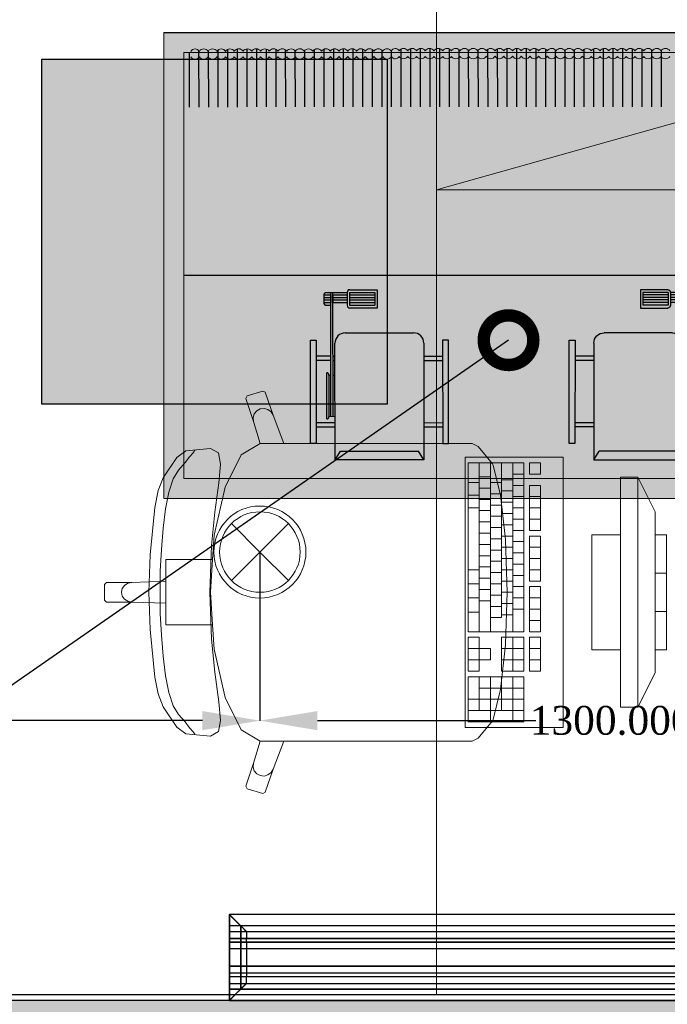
# Model space of a CAD drawing. Header units: millimetres. Extents: x 0 to 88385, y 0 to 41127.
# Tile 220 of 244: x 83308 to 84434, y 29696 to 31408. Entities that reach past the tile are written whole.
import ezdxf
from ezdxf import colors
from ezdxf.entities.mleader import LeaderData, LeaderLine
from ezdxf.math import Vec2, Vec3

# ---------------------------------------------------------------- set-up
doc = ezdxf.new("R2010")
doc.units = ezdxf.units.MM
doc.header["$MEASUREMENT"] = 0
for name, color, linetype in [('- განათება', 7, 'Continuous'), ('- მექანიკური ნაწილი', 7, 'Continuous'), ('Edges', 7, 'Continuous'), ('New_Structural - Bearing', 7, 'Continuous')]:
    doc.layers.add(name, color=color, linetype=linetype)
for name, color, linetype, lineweight in [('heating-cooling1', 7, 'Continuous', 0), ('HVAC Room Number', 7, 'Continuous', 0), ('New_Interior - Furniture _Pen_No__1', 7, 'Continuous', 13)]:
    doc.layers.add(name, color=color, linetype=linetype, lineweight=lineweight)
for name, color, linetype, lineweight, true_color in [('New_Interior - Lamp_Pen_No__77', 7, 'Continuous', 20, 0xffeb28), ('New_Structural - Bearing_Pen_No__5', 7, 'Continuous', 25, 0x40a5ff), ('New_Structural - Bearing_Pen_No__57', 7, 'Continuous', 25, 0xdcd214)]:
    doc.layers.add(name, color=color, linetype=linetype, lineweight=lineweight, true_color=true_color)
doc.styles.add('CT', font='ARIALN.TTF', dxfattribs={"height": 200})
doc.styles.get("Standard").update_dxf_attribs({"font": 'sylfaen.ttf'})
doc.dimstyles.get("Standard").update_dxf_attribs({"dimtxt": 0.18, "dimasz": 0.18, "dimexe": 0.18, "dimexo": 0.0625, "dimgap": 0.09, "dimtad": 0, "dimtih": 1, "dimtoh": 1, "dimdec": 4, "dimzin": 0, "dimdsep": 46, "dimtxsty": 'Standard', "dimcen": 0.09, "dimadec": 0, "dimazin": 0, "dimtfac": 1, "dimtdec": 4, "dimtofl": 0, "dimtmove": 0, "dimatfit": 3, "dimfxl": 1, "dimtolj": 1, "dimtzin": 0, "dimarcsym": 0})

# ---------------------------------------------------------------- blocks, each defined once
blk = doc.blocks.new('Wall_75', base_point=(-2414.8, 29612.2))
at = {"layer": 'New_Structural - Bearing_Pen_No__57', "linetype": 'Continuous', "lineweight": 25, "true_color": 0xdcd214}
blk.add_hatch(color=52, dxfattribs=at).paths.add_polyline_path([(-2314.8, 29622.2), (2694.3, 29622.2), (2694.3, 29702.2), (-2314.8, 29702.2)])
at = {"layer": 'New_Structural - Bearing_Pen_No__5', "color": 161, "linetype": 'Continuous', "lineweight": 25, "true_color": 0x40a5ff}
blk.add_line((2694.3, 29702.2), (-2314.8, 29702.2), dxfattribs=at)
at = {"layer": 'New_Structural - Bearing_Pen_No__5', "color": 161, "linetype": 'Continuous', "lineweight": 25, "true_color": 0x40a5ff, "flags": 128}
blk.add_lwpolyline([(2694.3, 29712.2), (-2314.8, 29712.2)], dxfattribs=at)
blk = doc.blocks.new('Wardrobe 01_2')
at = {"layer": 'New_Interior - Furniture _Pen_No__1', "color": 7, "linetype": 'Continuous', "lineweight": 13}
blk.add_line((0, 0), (1600, 450), dxfattribs=at)
at = {"layer": 'New_Interior - Furniture _Pen_No__1', "color": 7, "linetype": 'Continuous', "lineweight": 13, "flags": 128}
blk.add_lwpolyline([(0, 0), (1600, 0), (1600, 450), (0, 450)], close=True, dxfattribs=at)
blk = doc.blocks.new('Office Workstation Solo 27_4')
at = {"layer": 'New_Interior - Furniture _Pen_No__1', "color": 7, "linetype": 'Continuous', "lineweight": 13}
for p, q in [((-600, -400), (-800, -400)), ((-800, -400), (-800, -420)), ((-733.3, -420), (-733.3, -400)), ((-666.7, -420), (-666.7, -400)), ((-600, -420), (-600, -400)), ((-900, -450), (-840, -420)), ((-840, -420), (-560, -420)), ((-800, -420), (-600, -420)), ((-500, -450), (-560, -420)), ((-500, -450), (-900, -450)), ((-900, -450), (-900, -480)), ((-500, -480), (-500, -450)), ((-900, -480), (-500, -480)), ((-600, -480), (-800, -480)), ((-800, -480), (-800, -530)), ((-600, -530), (-600, -480)), ((-800, -530), (-600, -530)), ((-905.6, -619.1), (-925.2, -619.1)), ((-925.2, -619.1), (-925.2, -638.5)), ((-905.6, -638.5), (-905.6, -619.1)), ((-807.7, -619.1), (-886, -619.1)), ((-886, -619.1), (-886, -638.5)), ((-866.5, -638.5), (-866.5, -619.1)), ((-846.9, -638.5), (-846.9, -619.1)), ((-827.3, -638.5), (-827.3, -619.1)), ((-807.7, -638.5), (-807.7, -619.1)), ((-719.6, -619.1), (-797.9, -619.1)), ((-797.9, -619.1), (-797.9, -638.5)), ((-778.3, -638.5), (-778.3, -619.1)), ((-758.8, -638.5), (-758.8, -619.1)), ((-739.2, -638.5), (-739.2, -619.1)), ((-719.6, -638.5), (-719.6, -619.1)), ((-631.5, -619.1), (-709.8, -619.1)), ((-709.8, -619.1), (-709.8, -638.5)), ((-690.2, -638.5), (-690.2, -619.1)), ((-670.6, -638.5), (-670.6, -619.1)), ((-651, -638.5), (-651, -619.1)), ((-631.5, -638.5), (-631.5, -619.1)), ((-562.9, -619.1), (-621.7, -619.1)), ((-621.7, -619.1), (-621.7, -638.5)), ((-602.1, -638.5), (-602.1, -619.1)), ((-582.5, -638.5), (-582.5, -619.1)), ((-562.9, -638.5), (-562.9, -619.1)), ((-925.2, -638.5), (-905.6, -638.5)), ((-631.5, -648.2), (-925.2, -648.2)), ((-925.2, -648.2), (-925.2, -745.2)), ((-905.6, -667.6), (-905.6, -648.2)), ((-886, -638.5), (-807.7, -638.5)), ((-886, -667.6), (-886, -648.2)), ((-866.5, -667.6), (-866.5, -648.2)), ((-846.9, -667.6), (-846.9, -648.2)), ((-827.3, -667.6), (-827.3, -648.2)), ((-807.7, -667.6), (-807.7, -648.2)), ((-797.9, -638.5), (-719.6, -638.5)), ((-788.1, -667.6), (-788.1, -648.2)), ((-768.5, -667.6), (-768.5, -648.2)), ((-749, -667.6), (-749, -648.2)), ((-729.4, -667.6), (-729.4, -648.2)), ((-709.8, -638.5), (-631.5, -638.5)), ((-709.8, -667.6), (-709.8, -648.2)), ((-690.2, -667.6), (-690.2, -648.2)), ((-670.6, -667.6), (-670.6, -648.2)), ((-631.5, -745.2), (-631.5, -648.2)), ((-621.7, -638.5), (-562.9, -638.5)), ((-562.9, -648.2), (-621.7, -648.2)), ((-621.7, -648.2), (-621.7, -687)), ((-602.1, -687), (-602.1, -648.2)), ((-582.5, -687), (-582.5, -648.2)), ((-562.9, -687), (-562.9, -648.2)), ((-474.8, -648.2), (-553.1, -648.2)), ((-553.1, -648.2), (-553.1, -745.2)), ((-533.5, -725.8), (-533.5, -648.2)), ((-514, -745.2), (-514, -648.2)), ((-494.4, -745.2), (-494.4, -648.2)), ((-474.8, -745.2), (-474.8, -648.2)), ((-925.2, -667.6), (-631.5, -667.6)), ((-895.8, -687), (-895.8, -667.6)), ((-876.3, -687), (-876.3, -667.6)), ((-856.7, -687), (-856.7, -667.6)), ((-837.1, -687), (-837.1, -667.6)), ((-817.5, -687), (-817.5, -667.6)), ((-797.9, -687), (-797.9, -667.6)), ((-778.3, -687), (-778.3, -667.6)), ((-758.8, -687), (-758.8, -667.6)), ((-739.2, -687), (-739.2, -667.6)), ((-719.6, -687), (-719.6, -667.6)), ((-700, -687), (-700, -667.6)), ((-680.4, -687), (-680.4, -667.6)), ((-660.8, -687), (-660.8, -667.6)), ((-621.7, -667.6), (-562.9, -667.6)), ((-553.1, -667.6), (-474.8, -667.6)), ((-791.6, -680.4), (-869.2, -688.9)), ((-790.4, -680.3), (-791.6, -680.4)), ((-700, -677.3), (-790.4, -680.3)), ((-700, -677.3), (-609.6, -680.3)), ((-609.6, -680.3), (-608.4, -680.4)), ((-608.4, -680.4), (-530.8, -688.9)), ((-925.2, -687), (-655.9, -687)), ((-921.1, -701.6), (-923.5, -702.6)), ((-869.2, -688.9), (-921.1, -701.6)), ((-890.9, -706.4), (-890.9, -687)), ((-871.4, -706.4), (-871.4, -687)), ((-851.8, -706.4), (-851.8, -687)), ((-832.2, -706.4), (-832.2, -687)), ((-812.6, -706.4), (-812.6, -687)), ((-793, -706.4), (-793, -687)), ((-773.4, -706.4), (-773.4, -687)), ((-753.9, -706.4), (-753.9, -687)), ((-734.3, -706.4), (-734.3, -687)), ((-714.7, -706.4), (-714.7, -687)), ((-695.1, -706.4), (-695.1, -687)), ((-675.5, -706.4), (-675.5, -687)), ((-655.9, -706.4), (-655.9, -687)), ((-621.7, -687), (-562.9, -687)), ((-553.1, -687), (-494.4, -687)), ((-530.8, -688.9), (-478.9, -701.6)), ((-478.9, -701.6), (-476.5, -702.6)), ((-923.5, -702.6), (-953.7, -727.7)), ((-925.2, -706.4), (-631.5, -706.4)), ((-900.7, -725.8), (-900.7, -706.4)), ((-881.1, -725.8), (-881.1, -706.4)), ((-861.6, -725.8), (-861.6, -706.4)), ((-842, -725.8), (-842, -706.4)), ((-822.4, -725.8), (-822.4, -706.4)), ((-802.8, -725.8), (-802.8, -706.4)), ((-783.2, -725.8), (-783.2, -706.4)), ((-763.6, -725.8), (-763.6, -706.4)), ((-744.1, -725.8), (-744.1, -706.4)), ((-724.5, -725.8), (-724.5, -706.4)), ((-704.9, -725.8), (-704.9, -706.4)), ((-685.3, -725.8), (-685.3, -706.4)), ((-582.5, -706.4), (-602.1, -706.4)), ((-602.1, -706.4), (-602.1, -725.8)), ((-582.5, -725.8), (-582.5, -706.4)), ((-553.1, -706.4), (-474.8, -706.4)), ((-476.5, -702.6), (-446.3, -727.7)), ((-953.7, -727.7), (-958.9, -737.9)), ((-925.2, -725.8), (-631.5, -725.8)), ((-890.9, -745.2), (-890.9, -725.8)), ((-868.9, -745.2), (-868.9, -725.8)), ((-846.9, -745.2), (-846.9, -725.8)), ((-739.2, -745.2), (-739.2, -725.8)), ((-714.7, -745.2), (-714.7, -725.8)), ((-690.2, -745.2), (-690.2, -725.8)), ((-665.7, -745.2), (-665.7, -725.8)), ((-602.1, -725.8), (-621.7, -725.8)), ((-621.7, -725.8), (-621.7, -745.2)), ((-602.1, -745.2), (-602.1, -725.8)), ((-602.1, -725.8), (-582.5, -725.8)), ((-562.9, -725.8), (-582.5, -725.8)), ((-582.5, -745.2), (-582.5, -725.8)), ((-562.9, -745.2), (-562.9, -725.8)), ((-553.1, -725.8), (-494.4, -725.8)), ((-446.3, -727.7), (-441.1, -737.9)), ((-958.9, -737.9), (-958.9, -774.7)), ((-925.2, -745.2), (-631.5, -745.2)), ((-621.7, -745.2), (-562.9, -745.2)), ((-553.1, -745.2), (-474.8, -745.2)), ((-441.1, -737.9), (-441.1, -774.7)), ((-958.9, -774.7), (-958.9, -817.5)), ((-441.1, -774.7), (-441.1, -817.5)), ((-958.9, -817.5), (-958.9, -1065.6)), ((-441.1, -817.5), (-441.1, -1065.6)), ((-958.9, -1065.6), (-1007.8, -1084.2)), ((-958.9, -1106.3), (-958.9, -1065.6)), ((-441.1, -1106.3), (-441.1, -1065.6)), ((-441.1, -1065.6), (-392.2, -1084.2)), ((-1007.8, -1084.2), (-1047.8, -1097.8)), ((-1017.7, -1093.1), (-1019.6, -1099.7)), ((-1013.6, -1087.6), (-1017.7, -1093.1)), ((-1007.8, -1084.2), (-1013.6, -1087.6)), ((-392.2, -1084.2), (-386.4, -1087.6)), ((-392.2, -1084.2), (-352.2, -1097.8)), ((-386.4, -1087.6), (-382.3, -1093.1)), ((-382.3, -1093.1), (-380.4, -1099.7)), ((-1047.8, -1097.8), (-1050, -1102.2)), ((-1050, -1102.2), (-1041.6, -1129.2)), ((-1019.6, -1099.7), (-1018.8, -1106.6)), ((-1018.8, -1106.6), (-1015.5, -1112.6)), ((-1015.5, -1112.6), (-1010.3, -1116.9)), ((-997.3, -1118), (-958.7, -1106.5)), ((-958.9, -1106.3), (-958.7, -1106.5)), ((-958.7, -1106.5), (-939.2, -1139.6)), ((-441.3, -1106.5), (-460.8, -1139.6)), ((-441.1, -1106.3), (-441.3, -1106.5)), ((-402.7, -1118), (-441.3, -1106.5)), ((-384.5, -1112.6), (-389.7, -1116.9)), ((-381.2, -1106.6), (-384.5, -1112.6)), ((-380.4, -1099.7), (-381.2, -1106.6)), ((-350, -1102.2), (-358.4, -1129.2)), ((-352.2, -1097.8), (-350, -1102.2)), ((-1041.6, -1129.2), (-1037.3, -1131.5)), ((-1037.3, -1131.5), (-997.3, -1118)), ((-1010.3, -1116.9), (-1003.9, -1118.8)), ((-1003.9, -1118.8), (-997.3, -1118)), ((-396.1, -1118.8), (-402.7, -1118)), ((-362.7, -1131.5), (-402.7, -1118)), ((-389.7, -1116.9), (-396.1, -1118.8)), ((-358.4, -1129.2), (-362.7, -1131.5)), ((-939.2, -1139.6), (-883, -1167.8)), ((-460.8, -1139.6), (-517, -1167.8)), ((-942.4, -1179.4), (-950, -1193.1)), ((-922.9, -1175.7), (-942.4, -1179.4)), ((-890.3, -1178.8), (-922.9, -1175.7)), ((-839.1, -1185.7), (-890.3, -1178.8)), ((-883, -1167.8), (-799.1, -1186.6)), ((-517, -1167.8), (-600.9, -1186.6)), ((-560.9, -1185.7), (-509.7, -1178.8)), ((-509.7, -1178.8), (-477.1, -1175.7)), ((-477.1, -1175.7), (-457.6, -1179.4)), ((-457.6, -1179.4), (-450, -1193.1)), ((-950, -1193.1), (-946.2, -1235.9)), ((-781.6, -1191.3), (-839.1, -1185.7)), ((-799.1, -1186.6), (-756.8, -1189.4)), ((-700, -1194), (-781.6, -1191.3)), ((-756.8, -1189.4), (-700, -1193.2)), ((-756.8, -1189.4), (-756.8, -1235.4)), ((-643.2, -1189.4), (-700, -1193.2)), ((-700, -1194), (-618.4, -1191.3)), ((-600.9, -1186.6), (-643.2, -1189.4)), ((-643.2, -1189.4), (-643.2, -1235.4)), ((-618.4, -1191.3), (-560.9, -1185.7)), ((-450, -1193.1), (-453.8, -1235.9)), ((-942.8, -1223.4), (-947, -1220.2)), ((-935.7, -1229.5), (-942.8, -1223.4)), ((-925.5, -1236.8), (-935.7, -1229.5)), ((-474.5, -1236.8), (-464.3, -1229.5)), ((-464.3, -1229.5), (-457.2, -1223.4)), ((-457.2, -1223.4), (-453, -1220.2)), ((-946.2, -1235.9), (-934.3, -1251.5)), ((-912.3, -1248.7), (-925.5, -1236.8)), ((-897.4, -1257.8), (-912.3, -1248.7)), ((-756.8, -1235.4), (-756.8, -1270.9)), ((-643.2, -1235.4), (-643.2, -1270.9)), ((-502.6, -1257.8), (-487.7, -1248.7)), ((-487.7, -1248.7), (-474.5, -1236.8)), ((-453.8, -1235.9), (-465.7, -1251.5)), ((-934.3, -1251.5), (-899.3, -1275.3)), ((-874.4, -1265.3), (-897.4, -1257.8)), ((-845.1, -1271.1), (-874.4, -1265.3)), ((-554.9, -1271.1), (-525.6, -1265.3)), ((-525.6, -1265.3), (-502.6, -1257.8)), ((-465.7, -1251.5), (-500.7, -1275.3)), ((-899.3, -1275.3), (-876.8, -1283.9)), ((-876.8, -1283.9), (-847.6, -1289.6)), ((-811.3, -1275.5), (-845.1, -1271.1)), ((-774.6, -1278.5), (-811.3, -1275.5)), ((-736.9, -1280.3), (-774.6, -1278.5)), ((-756.8, -1270.9), (-719.1, -1270.9)), ((-700, -1280.8), (-736.9, -1280.3)), ((-719.1, -1270.9), (-700, -1270.9)), ((-719.1, -1270.9), (-717, -1330)), ((-680.9, -1270.9), (-700, -1270.9)), ((-700, -1280.8), (-663.1, -1280.3)), ((-680.9, -1270.9), (-683, -1330)), ((-643.2, -1270.9), (-680.9, -1270.9)), ((-663.1, -1280.3), (-625.4, -1278.5)), ((-625.4, -1278.5), (-588.7, -1275.5)), ((-588.7, -1275.5), (-554.9, -1271.1)), ((-523.2, -1283.9), (-552.4, -1289.6)), ((-500.7, -1275.3), (-523.2, -1283.9)), ((-847.6, -1289.6), (-764.9, -1297.9)), ((-764.9, -1297.9), (-700, -1300.5)), ((-635.1, -1297.9), (-700, -1300.5)), ((-552.4, -1289.6), (-635.1, -1297.9)), ((-717, -1330), (-715.7, -1336.8)), ((-717, -1330), (-717, -1373.8)), ((-683, -1330), (-684.3, -1336.8)), ((-683, -1330), (-683, -1373.8)), ((-715.7, -1336.8), (-712.1, -1342.6)), ((-712.1, -1342.6), (-706.5, -1346.4)), ((-706.5, -1346.4), (-700, -1347.8)), ((-693.5, -1346.4), (-700, -1347.8)), ((-687.9, -1342.6), (-693.5, -1346.4)), ((-684.3, -1336.8), (-687.9, -1342.6)), ((-717, -1373.8), (-713.6, -1377.3)), ((-713.6, -1377.3), (-700, -1377.3)), ((-686.4, -1377.3), (-700, -1377.3)), ((-683, -1373.8), (-686.4, -1377.3))]:
    blk.add_line(p, q, dxfattribs=at)
at = {"layer": 'New_Interior - Furniture _Pen_No__1', "color": 7, "linetype": 'Continuous', "lineweight": 13, "flags": 128}
for points in [[(0, 0), (-1400, 0), (-1400, -800), (0, -800)], [(-935, -580), (-935, -750), (-465, -750), (-465, -580)]]:
    blk.add_lwpolyline(points, close=True, dxfattribs=at)
blk = doc.blocks.new('lineardiffplan')
at = {"layer": 'Edges'}
for p, q in [((392.8, 274.9), (392.8, 274.6)), ((393.1, 274.9), (392.8, 274.9)), ((422.8, 244.9), (392.8, 274.9)), ((392.8, 274.6), (392.9, 274.5)), ((392.9, 125.2), (392.9, 274.5)), ((412.4, 255), (392.9, 274.5)), ((393.1, 274.9), (393.2, 274.8)), ((393.2, 274.8), (412.7, 255.3)), ((1462.8, 244.9), (1492.8, 274.9)), ((1472.9, 255.3), (1492.4, 274.8)), ((1473.2, 254.9), (1492.8, 274.5)), ((1492.4, 274.8), (1492.5, 274.9)), ((1492.8, 274.9), (1492.5, 274.9)), ((1492.8, 274.5), (1492.8, 274.9)), ((1492.8, 274.5), (1492.8, 274.5)), ((1492.8, 125.4), (1492.8, 274.5)), ((1492.8, 255.3), (392.9, 255.3)), ((392.9, 254.9), (1492.8, 254.9)), ((392.9, 244.9), (1492.8, 244.9)), ((412.4, 144.7), (412.4, 255)), ((412.8, 254.6), (412.4, 255)), ((412.7, 255.3), (413.1, 254.9)), ((412.8, 145.1), (412.8, 254.6)), ((412.8, 254.6), (422.8, 244.6)), ((413.1, 254.9), (423.1, 244.9)), ((422.8, 244.6), (422.8, 244.9)), ((422.8, 244.9), (423.1, 244.9)), ((422.8, 244.6), (422.8, 244.6)), ((422.8, 244.6), (422.8, 233.2)), ((423.1, 244.9), (423.1, 244.9)), ((1472.5, 254.9), (1462.5, 244.9)), ((1462.5, 244.9), (1462.5, 244.9)), ((1462.5, 244.9), (1462.8, 244.9)), ((1462.8, 244.9), (1462.9, 244.6)), ((1462.8, 244.5), (1462.9, 244.6)), ((1462.8, 233.2), (1462.8, 244.5)), ((1462.9, 244.6), (1472.8, 254.5)), ((1472.9, 255.3), (1472.5, 254.9)), ((1472.8, 254.5), (1473.2, 254.9)), ((1472.8, 254.5), (1472.8, 145.3)), ((1473.2, 144.9), (1473.2, 254.9)), ((392.9, 233.2), (1492.8, 233.2)), ((392.9, 233), (1492.8, 233)), ((392.9, 226.8), (1492.8, 226.8)), ((392.9, 226.5), (1492.8, 226.5)), ((422.8, 233), (422.8, 233.2)), ((422.8, 226.8), (422.8, 233)), ((422.8, 226.5), (422.8, 226.8)), ((422.8, 214.9), (422.8, 226.5)), ((1462.8, 233), (1462.8, 233.2)), ((1462.8, 226.8), (1462.8, 233)), ((1462.8, 226.5), (1462.8, 226.8)), ((1462.8, 214.9), (1462.8, 226.5)), ((392.9, 214.9), (1492.8, 214.9)), ((1492.8, 214.8), (392.9, 214.8)), ((422.4, 214.9), (422.3, 214.9)), ((422.8, 214.9), (422.4, 214.9)), ((422.8, 184.9), (422.8, 214.9)), ((423.2, 214.9), (422.8, 214.9)), ((423.2, 214.8), (422.8, 214.9)), ((423.2, 214.8), (423.2, 214.9)), ((423.2, 214.8), (423.2, 184.9)), ((1462.8, 214.9), (1462.4, 214.9)), ((1462.4, 214.9), (1462.4, 214.8)), ((1462.8, 214.9), (1462.4, 214.8)), ((1462.4, 184.9), (1462.4, 214.8)), ((1462.8, 214.9), (1462.8, 184.9)), ((1462.8, 214.9), (1463.2, 214.9)), ((1463.2, 214.9), (1463.3, 214.9)), ((1492.8, 184.9), (392.9, 184.9)), ((392.9, 173.2), (1492.8, 173.2)), ((392.9, 173), (1492.8, 173)), ((422.4, 184.9), (422.3, 184.9)), ((422.8, 184.9), (422.4, 184.9)), ((422.8, 184.9), (423.2, 184.9)), ((422.8, 173.2), (422.8, 184.9)), ((422.8, 173), (422.8, 173.2)), ((422.8, 173), (422.8, 166.8)), ((1462.4, 184.9), (1462.8, 184.9)), ((1462.8, 173.2), (1462.8, 184.9)), ((1463.2, 184.9), (1462.8, 184.9)), ((1462.8, 173), (1462.8, 173.2)), ((1462.8, 166.8), (1462.8, 173)), ((1463.2, 184.9), (1463.3, 184.9)), ((392.8, 124.9), (422.8, 154.9)), ((392.9, 166.8), (1492.8, 166.8)), ((392.9, 166.5), (1492.8, 166.5)), ((392.9, 154.9), (1492.8, 154.9)), ((412.8, 145.1), (422.8, 155.1)), ((423.1, 154.8), (413.1, 144.9)), ((422.8, 166.5), (422.8, 166.8)), ((422.8, 155.1), (422.8, 166.5)), ((422.8, 154.9), (422.8, 155.1)), ((422.8, 155.1), (422.8, 155.1)), ((423.1, 154.8), (422.8, 154.9)), ((423.1, 154.8), (423.1, 154.9)), ((1462.5, 154.8), (1462.4, 154.9)), ((1462.8, 154.9), (1462.5, 154.8)), ((1462.5, 154.8), (1472.4, 144.9)), ((1462.8, 166.5), (1462.8, 166.8)), ((1462.8, 155.3), (1462.8, 166.5)), ((1462.9, 155.2), (1462.8, 155.3)), ((1462.9, 155.2), (1462.8, 154.9)), ((1462.8, 154.9), (1492.8, 124.9)), ((1472.8, 145.3), (1462.9, 155.2)), ((1492.8, 144.9), (392.9, 144.9)), ((392.9, 125.2), (412.4, 144.7)), ((392.9, 144.5), (1492.8, 144.5)), ((412.7, 144.5), (393.2, 124.9)), ((412.8, 145.1), (412.4, 144.7)), ((412.7, 144.5), (413.1, 144.9)), ((1472.4, 144.9), (1472.8, 144.5)), ((1473.2, 144.9), (1472.8, 145.3)), ((1472.8, 144.5), (1492.4, 124.9)), ((1473.2, 144.9), (1492.8, 125.4)), ((392.9, 125.2), (392.8, 125.1)), ((392.8, 125.1), (392.8, 124.9)), ((392.8, 124.9), (393.1, 124.9)), ((393.2, 124.9), (393.1, 124.9)), ((1492.4, 124.9), (1492.8, 124.9)), ((1492.4, 124.9), (1492.4, 124.9)), ((1492.8, 125.3), (1492.8, 125.4)), ((1492.8, 124.9), (1492.8, 125.3))]:
    blk.add_line(p, q, dxfattribs=at)
blk.add_lwpolyline([(393.2, 274.8), (1492.8, 274.8), (1492.8, 124.9), (393.2, 124.9)], close=True, dxfattribs=at)
blk = doc.blocks.new('asd1q3wdscqewdscx')
h = blk.add_hatch(color=8)
h.dxf.hatch_style = 1
h.paths.add_polyline_path([(45549, 30865), (45532, 30865), (45532, 30791), (45549, 30791)])
h.paths.add_polyline_path([(45549, 31289), (45532, 31289), (45532, 31215), (45549, 31215)])
h.paths.add_polyline_path([(45874, 31312), (45467, 31312), (45467, 31289), (45874, 31289)])
h.paths.add_polyline_path([(45811, 31289), (45794, 31289), (45794, 31231), (45811, 31231)])
h.paths.add_polyline_path([(45811, 31223), (45794, 31223), (45794, 31215), (45811, 31215)])
h = blk.add_hatch(color=7)
h.dxf.hatch_style = 1
h.paths.add_polyline_path([(45746.1, 31247), (45563.9, 31247, 0.376607), (45573, 31239), (45737, 31239, 0.376607)])
h = blk.add_hatch(color=7)
h.dxf.hatch_style = 1
h.paths.add_polyline_path([(45737, 31239), (45573, 31239), (45573, 31231), (45737, 31231)])
h = blk.add_hatch(color=256)
h.dxf.hatch_style = 1
h.paths.add_polyline_path([(46062, 31223), (46053, 31223), (46053, 31167), (46062, 31167)])
h.paths.add_polyline_path([(46053, 31258.8), (46053, 31231), (46062, 31231), (46062, 31248, 0.361621)])
h.paths.add_polyline_path([(46043, 31259), (46033, 31259), (46033, 31231), (46043, 31231)])
h.paths.add_polyline_path([(46023, 31259, 0.414214), (46012, 31248), (46012, 31231), (46023, 31231)])
h.paths.add_polyline_path([(46023, 31223), (46012, 31223), (46012, 31167), (46023, 31167)])
h.paths.add_polyline_path([(46043, 31223), (46033, 31223), (46033, 31167), (46043, 31167)])
h.paths.add_polyline_path([(46073, 31156, 0.414214), (46062, 31167), (46012, 31167, 0.414214), (46001, 31156), (46001, 31058), (46001, 31049), (46073, 31049), (46073, 31058)])
h.paths.add_polyline_path([(46062, 31058), (46012, 31058), (46012, 31158), (46062, 31158)], flags=16)
at = {"true_color": 0x8fa35c}
h = blk.add_hatch(color=55, dxfattribs=at)
h.dxf.hatch_style = 1
h.paths.add_polyline_path([(46053, 31223), (46043, 31223), (46043, 31167), (46053, 31167)])
h.paths.add_polyline_path([(46053, 31258.8, 0.045741), (46051, 31259), (46043, 31259), (46043, 31231), (46053, 31231)])
h.paths.add_polyline_path([(46033, 31259), (46023, 31259), (46023, 31231), (46033, 31231)])
h.paths.add_polyline_path([(46023, 31158), (46012, 31158), (46012, 31058), (46023, 31058)])
h.paths.add_polyline_path([(46033, 31158), (46023, 31158), (46023, 31058), (46033, 31058)])
h.paths.add_polyline_path([(46043, 31158), (46033, 31158), (46033, 31058), (46043, 31058)])
h.paths.add_polyline_path([(46053, 31158), (46043, 31158), (46043, 31058), (46053, 31058)])
h.paths.add_polyline_path([(46062, 31158), (46053, 31158), (46053, 31058), (46062, 31058)])
at = {"true_color": 0xb4794b}
h = blk.add_hatch(color=35, dxfattribs=at)
h.dxf.hatch_style = 1
h.paths.add_polyline_path([(45903, 31174.6, 0.414214), (45862.6, 31215), (45403, 31215), (45437, 31193.9), (45437, 30886.1), (45403, 30865), (45862.6, 30865, 0.414214), (45903, 30905.4)])
at = {"true_color": 0x40b2bf}
h = blk.add_hatch(color=143, dxfattribs=at)
h.dxf.hatch_style = 1
h.paths.add_polyline_path([(45737, 31231), (45573, 31231), (45573, 31223), (45737, 31223)])
h = blk.add_hatch(color=7)
h.dxf.hatch_style = 1
h.paths.add_polyline_path([(45737, 31223), (45573, 31223), (45573, 31215), (45737, 31215)])
h = blk.add_hatch(color=143, dxfattribs=at)
h.dxf.hatch_style = 1
h.paths.add_polyline_path([(46062, 31231), (46053, 31231), (46023, 31231), (45737, 31231), (45737, 31223), (46062, 31223)])
at = {"true_color": 0x8fa35c}
h = blk.add_hatch(color=55, dxfattribs=at)
h.dxf.hatch_style = 1
h.paths.add_polyline_path([(46033, 31223), (46023, 31223), (46023, 31167), (46033, 31167)])
h = blk.add_hatch(color=8)
h.dxf.hatch_style = 1
h.paths.add_polyline_path([(45811, 30865), (45794, 30865), (45794, 30791), (45811, 30791)])
h = blk.add_hatch(color=8)
h.dxf.hatch_style = 1
h.paths.add_polyline_path([(45874, 30791), (45467, 30791), (45467, 30768), (45874, 30768)])
for p, q in [((45467, 31289), (45467, 31312)), ((45467, 31312), (45874, 31312)), ((45874, 31312), (45874, 31289)), ((45874, 31289), (45467, 31289)), ((45532, 31215), (45532, 31289)), ((45549, 31215), (45549, 31289)), ((45794, 31231), (45794, 31289)), ((45811, 31231), (45811, 31289)), ((45563.9, 31247), (45746.1, 31247)), ((45573, 31215), (45573, 31239)), ((45737, 31239), (45573, 31239)), ((45737, 31239), (45737, 31231)), ((46012, 31248), (46012, 31231)), ((46051, 31259), (46023, 31259)), ((46023, 31259), (46023, 31231)), ((46033, 31259), (46033, 31231)), ((46043, 31259), (46043, 31231)), ((46053, 31259), (46053, 31231)), ((46062, 31248), (46062, 31167)), ((45403, 31215), (45862.6, 31215)), ((45403, 31215), (45437, 31193.9)), ((45403, 30865), (45403, 31215)), ((45573, 31231), (46062, 31231)), ((45573, 31223), (46062, 31223)), ((45737, 31223), (45737, 31215)), ((45794, 31223), (45794, 31215)), ((45811, 31223), (45811, 31215)), ((46053, 31231), (46023, 31231)), ((46053, 31223), (46023, 31223)), ((46023, 31223), (46023, 31167)), ((46033, 31223), (46033, 31167)), ((46043, 31223), (46043, 31167)), ((46053, 31231), (46062, 31231)), ((46053, 31223), (46062, 31223)), ((46053, 31223), (46053, 31167)), ((45437, 31193.9), (45437, 30886.1)), ((45903, 31174.6), (45903, 30905.4)), ((46062, 31167), (46012, 31167)), ((46062, 31158), (46012, 31158)), ((46012, 31158), (46012, 31058)), ((46023, 31158), (46023, 31058)), ((46033, 31158), (46033, 31058)), ((46043, 31158), (46043, 31058)), ((46053, 31158), (46053, 31058)), ((46062, 31158), (46062, 31058)), ((46001, 31058), (46001, 31156)), ((46073, 31156), (46073, 31058)), ((46001, 31049), (46001, 31058)), ((46073, 31049), (46001, 31049)), ((46062, 31058), (46012, 31058)), ((46073, 31058), (46073, 31049)), ((45403, 30865), (45437, 30886.1)), ((45862.6, 30865), (45403, 30865)), ((45532, 30865), (45532, 30791)), ((45549, 30865), (45549, 30791)), ((45794, 30865), (45794, 30791)), ((45811, 30865), (45811, 30791)), ((45874, 30791), (45467, 30791)), ((45467, 30791), (45467, 30768)), ((45874, 30768), (45874, 30791)), ((45467, 30768), (45874, 30768))]:
    blk.add_line(p, q)
for centre, radius, start, end in [((45573, 31248.2), 9.19, 187.4531, 270), ((45737, 31248.2), 9.19, 270, 352.5469), ((46023, 31248), 11, 90, 180), ((46051, 31248), 11, 0, 90), ((45862.6, 31174.6), 40.4, 0, 90), ((46012, 31156), 11, 90, 180), ((46062, 31156), 11, 0, 90), ((45862.6, 30905.4), 40.4, 270, 0)]:
    blk.add_arc(centre, radius, start, end)
blk = doc.blocks.new('asdasda')
at = {"lineweight": 0, "true_color": 0xffffff}
h = blk.add_hatch(color=7, dxfattribs=at)
h.dxf.hatch_style = 1
h.paths.add_polyline_path([(757.4, 504.2), (22.6, 504.2), (22.6, 22.6), (757.4, 22.6)], flags=0)
h.paths.add_polyline_path([(780, 526.8), (0, 526.8), (0, 0), (780, 0)])
h.paths.add_polyline_path([(22.6, 504.2), (757.4, 504.2), (757.4, 22.6), (22.6, 22.6)], flags=16)
h = blk.add_hatch(color=7, dxfattribs=at)
h.dxf.hatch_style = 1
h.paths.add_polyline_path([(757.4, 504.2), (22.6, 504.2), (22.6, 22.6), (757.4, 22.6)])
h = blk.add_hatch(color=7)
h.dxf.hatch_style = 1
h.paths.add_polyline_path([(22.8, 255.2), (22.8, 243.7), (757.4, 244.3), (757.4, 255.8)])
at = {"true_color": 0xfb1004}
h = blk.add_hatch(color=1, dxfattribs=at)
h.dxf.hatch_style = 1
h.set_gradient(color1=(255, 0, 0), color2=(0, 0, 255), tint=1)
h.paths.add_polyline_path([(740.4, 210.2), (740.4, 134.5, -1), (717.1, 134.4), (717, 209.8, 1), (673.8, 209.8), (673.9, 134.5, -1.005911), (650.8, 134.2), (650.7, 210, 1.002343), (607.7, 209.6), (607.8, 134.4, -1), (584.4, 134.3), (584.4, 210, 1.002343), (541.4, 209.6), (541.4, 134.3, -1), (518.1, 134.3), (518, 209.7, 1), (474.8, 209.6), (474.9, 134.2, -1), (451.8, 134), (451.7, 209.8, 1.00525), (408.7, 209.3), (408.8, 134.3, -1), (385.4, 134.3), (385.4, 209.7, 1), (342.1, 209.6), (342.2, 134.3, -1.005302), (319.1, 133.9), (319, 209.7, 1.00522), (276, 209.2), (276.1, 134.2, -1), (252.8, 134.2), (252.7, 209.8, 1.005275), (209.7, 209.3), (209.8, 134.3, -1), (186.4, 134.3), (186.4, 209.7, 1.005275), (143.4, 209.2), (143.4, 134.2, -1), (120.1, 134.2), (120, 209.8, 1.005275), (77, 209.3), (77.1, 134.3, -1), (53.8, 134.3), (53.7, 209.6, 0.415483), (31.5, 231.6), (22.6, 231.6), (22.6, 221.5), (32, 221.5, -0.414214), (43.6, 209.9), (43.7, 134.6, 0.999973), (86.9, 134.6), (86.9, 209.7, -1.008192), (110, 210.1), (110, 134.5, 1.011383), (153.3, 135.1), (153.2, 209.9, -0.994909), (176.3, 210.1), (176.4, 134.6, 1.011379), (219.6, 135.1), (219.5, 210, -0.994909), (242.6, 210.1), (242.7, 134.5, 1), (285.9, 134.5), (285.9, 209.9, -0.994909), (309, 210.1), (309, 134.4, 1), (352.3, 134.5), (352.2, 209.9), (352.2, 210, -1), (375.3, 210.2), (375.4, 134.6, 1), (418.6, 134.7), (418.5, 210, -0.994909), (441.6, 210.2), (441.7, 134.6, 1), (484.9, 134.6), (484.9, 210, -1), (508, 210.2), (508, 134.6, 1), (551.3, 134.6), (551.2, 210, -1), (574.3, 210.3), (574.4, 134.7, 1), (617.6, 134.7), (617.5, 210.1, -1), (640.6, 210.3), (640.7, 134.7, 1), (683.9, 134.8), (683.9, 210.1, -1), (707, 210.4), (707, 134.8, 1), (750.3, 134.8), (750.2, 210.2, -0.303251), (757.4, 221), (757.4, 231.4, 0.354482)])
h = blk.add_hatch(color=250)
h.dxf.hatch_style = 1
h.paths.add_polyline_path([(757.4, 97.8), (757.4, 109.3), (22.6, 108.7), (22.6, 97.2)])
h = blk.add_hatch(color=7)
h.dxf.hatch_style = 1
h.paths.add_polyline_path([(22.9, 102), (22.9, 90.5), (757.4, 91.1), (757.4, 102.6)])
blk.add_line((22.6, 275), (757.4, 275))
at = {"color": 250}
blk.add_line((780, 0), (0, 0), dxfattribs=at)
for points in [[(217.6, 84), (217.6, 20.5)], [(228.5, 84), (228.5, 19.9)], [(239.4, 84), (239.4, 19.1)], [(250.2, 84), (250.3, 18.6)], [(261.1, 84), (261.2, 18.3)], [(272, 84), (272.1, 18.2)], [(282.9, 84), (283, 18.3)], [(293.8, 84), (293.8, 18.6)], [(304.7, 84), (304.7, 19.1)], [(315.6, 84), (315.6, 19.4)], [(326.4, 84), (326.5, 20.5)], [(337.3, 84.1), (337.4, 19.7)], [(348.2, 84.1), (348.3, 19)], [(359.1, 84.1), (359.2, 18.5)], [(370, 84.1), (370, 18.2)], [(380.9, 84.1), (380.9, 18.1)], [(391.8, 84.1), (391.8, 18.2)], [(402.6, 84.1), (402.7, 18.5)], [(413.5, 84.1), (413.6, 19)], [(424.4, 84.1), (424.5, 19.8)], [(435.3, 84.1), (435.4, 20.6)], [(446.2, 84.1), (446.2, 19.5)], [(457.1, 84.2), (457.1, 18.8)], [(468, 84.2), (468, 18.4)], [(478.8, 84.2), (478.9, 18.2)], [(489.7, 84.2), (489.8, 18.2)], [(500.6, 84.2), (500.7, 18.4)], [(511.5, 84.2), (511.6, 18.7)], [(522.4, 84.2), (522.4, 20.6)], [(533.3, 84.2), (533.3, 20.2)], [(544.2, 84.2), (544.2, 19.4)], [(555, 84.2), (555.1, 18.9)], [(565.9, 84.2), (566, 18.6)], [(576.8, 84.3), (576.9, 18.5)], [(587.7, 84.3), (587.8, 18.6)], [(598.6, 84.3), (598.6, 18.9)], [(609.5, 84.3), (609.5, 19.4)], [(620.4, 84.3), (620.4, 20.2)], [(631.2, 84.3), (631.3, 21.1)], [(642.1, 84.3), (642.2, 20)], [(653, 84.3), (653.1, 19.3)], [(663.9, 84.3), (664, 18.9)], [(674.8, 84.3), (674.8, 18.6)], [(685.7, 84.3), (685.7, 18.6)], [(696.6, 84.4), (696.6, 18.8)], [(707.4, 84.4), (707.5, 19.1)], [(718.3, 84.4), (718.4, 19.7)], [(729.2, 84.4), (729.3, 20.7)], [(740.1, 84.4), (740.2, 20.7)], [(751, 84.4), (751, 22.6)]]:
    blk.add_lwpolyline(points, dxfattribs=at)
at = {"layer": 'heating-cooling1'}
blk.add_lwpolyline([(0, 526.8), (780, 526.8), (780, 0), (0, 0), (0, 526.8)], dxfattribs=at)
blk.add_lwpolyline([(22.6, 504.2), (757.4, 504.2), (757.4, 22.6), (22.6, 22.6)], close=True, dxfattribs=at)
at = {"layer": 'HVAC Room Number', "color": 250}
for points in [[(217.9, 27.1, 0.553217), (208, 27.1)], [(227.7, 27.1, 0.553217), (217.9, 27.1)], [(237.6, 27.1, 0.553217), (227.7, 27.1)], [(247.4, 27.1, 0.553217), (237.6, 27.1)], [(257.3, 27.1, 0.553217), (247.4, 27.1)], [(267.2, 27.1, 0.553217), (257.3, 27.1)], [(277, 27.1, 0.553217), (267.2, 27.1)], [(286.9, 27.1, 0.553217), (277, 27.1)], [(296.8, 27.1, 0.553217), (286.9, 27.1)], [(306.6, 27.1, 0.553217), (296.8, 27.1)], [(316.8, 27, 0.553217), (306.9, 27)], [(326.7, 27, 0.553217), (316.8, 27)], [(336.5, 27, 0.553217), (326.7, 27)], [(346.4, 27, 0.553217), (336.5, 27)], [(356.3, 27, 0.553217), (346.4, 27)], [(366.1, 27, 0.553217), (356.3, 27)], [(376, 27, 0.553217), (366.1, 27)], [(385.8, 27, 0.553217), (376, 27)], [(395.7, 27, 0.553217), (385.8, 27)], [(405.6, 27, 0.553217), (395.7, 27)], [(415.4, 27, 0.553217), (405.6, 27)], [(425.3, 27.1, 0.553217), (415.4, 27)], [(435.2, 27.1, 0.553217), (425.3, 27.1)], [(445, 27.1, 0.553217), (435.2, 27.1)], [(454.9, 27.1, 0.553217), (445, 27.1)], [(464.7, 27.1, 0.553217), (454.9, 27.1)], [(474.6, 27.1, 0.553217), (464.7, 27.1)], [(484.5, 27.1, 0.553217), (474.6, 27.1)], [(494.3, 27.1, 0.553217), (484.5, 27.1)], [(504.2, 27.1, 0.553217), (494.3, 27.1)], [(514.1, 27.1, 0.553217), (504.2, 27.1)], [(522.7, 27.4, 0.610733), (514.1, 27.1)], [(532.5, 27.4, 0.553217), (522.7, 27.4)], [(542.4, 27.4, 0.553217), (532.5, 27.4)], [(552.3, 27.4, 0.553217), (542.4, 27.4)], [(562.1, 27.4, 0.553217), (552.3, 27.4)], [(572, 27.4, 0.553217), (562.1, 27.4)], [(581.9, 27.4, 0.553217), (572, 27.4)], [(591.7, 27.4, 0.553217), (581.9, 27.4)], [(601.6, 27.5, 0.553217), (591.7, 27.4)], [(611.4, 27.5, 0.553217), (601.6, 27.5)], [(621.3, 27.5, 0.553217), (611.4, 27.5)], [(631.2, 27.5, 0.553217), (621.3, 27.5)], [(641, 27.5, 0.553217), (631.2, 27.5)], [(650.9, 27.5, 0.553217), (641, 27.5)], [(660.8, 27.5, 0.553217), (650.9, 27.5)], [(670.6, 27.5, 0.553217), (660.8, 27.5)], [(680.5, 27.5, 0.553217), (670.6, 27.5)], [(690.3, 27.5, 0.553217), (680.5, 27.5)], [(700.2, 27.5, 0.553217), (690.3, 27.5)], [(710.1, 27.5, 0.553217), (700.2, 27.5)], [(719.9, 27.5, 0.553217), (710.1, 27.5)], [(729.8, 27.6, 0.553217), (719.9, 27.5)], [(739.7, 27.6, 0.553217), (729.8, 27.6)], [(749.5, 27.6, 0.553217), (739.7, 27.6)], [(208, 20.9, 0.553217), (217.9, 20.9)], [(217.9, 20.9, 0.553217), (227.7, 20.9)], [(227.7, 20.9, 0.553217), (237.6, 20.9)], [(237.6, 20.9, 0.553217), (247.5, 20.9)], [(247.5, 20.9, 0.553217), (257.3, 20.9)], [(257.3, 20.9, 0.553217), (267.2, 20.9)], [(267.2, 20.9, 0.553217), (277, 20.9)], [(277, 20.9, 0.553217), (286.9, 20.9)], [(286.9, 20.9, 0.553217), (296.8, 20.9)], [(296.8, 20.9, 0.553217), (306.6, 21)], [(306.9, 20.8, 0.553217), (316.8, 20.8)], [(316.8, 20.8, 0.553217), (326.7, 20.8)], [(326.7, 20.8, 0.553217), (336.5, 20.8)], [(336.5, 20.8, 0.553217), (346.4, 20.8)], [(346.4, 20.8, 0.553217), (356.3, 20.8)], [(356.3, 20.8, 0.553217), (366.1, 20.8)], [(366.1, 20.8, 0.553217), (376, 20.8)], [(376, 20.8, 0.553217), (385.8, 20.8)], [(385.8, 20.8, 0.553217), (395.7, 20.8)], [(395.7, 20.8, 0.553217), (405.6, 20.9)], [(405.6, 20.9, 0.553217), (415.4, 20.9)], [(415.4, 20.9, 0.553217), (425.3, 20.9)], [(425.3, 20.9, 0.553217), (435.2, 20.9)], [(435.2, 20.9, 0.553217), (445, 20.9)], [(445, 20.9, 0.553217), (454.9, 20.9)], [(454.9, 20.9, 0.553217), (464.7, 20.9)], [(464.7, 20.9, 0.553217), (474.6, 20.9)], [(474.6, 20.9, 0.553217), (484.5, 20.9)], [(484.5, 20.9, 0.553217), (494.3, 20.9)], [(494.3, 20.9, 0.553217), (504.2, 20.9)], [(504.2, 20.9, 0.553217), (514.1, 20.9)], [(514.1, 20.9, 0.671613), (522.7, 21.2)], [(522.7, 21.2, 0.553217), (532.6, 21.2)], [(532.6, 21.2, 0.553217), (542.4, 21.2)], [(542.4, 21.2, 0.553217), (552.3, 21.2)], [(552.3, 21.2, 0.553217), (562.1, 21.2)], [(562.1, 21.2, 0.553217), (572, 21.2)], [(572, 21.2, 0.553217), (581.9, 21.2)], [(581.9, 21.2, 0.553217), (591.7, 21.3)], [(591.7, 21.3, 0.553217), (601.6, 21.3)], [(601.6, 21.3, 0.553217), (611.5, 21.3)], [(611.5, 21.3, 0.553217), (621.3, 21.3)], [(621.3, 21.3, 0.553217), (631.2, 21.3)], [(631.2, 21.3, 0.553217), (641, 21.3)], [(641, 21.3, 0.553217), (650.9, 21.3)], [(650.9, 21.3, 0.553217), (660.8, 21.3)], [(660.8, 21.3, 0.553217), (670.6, 21.3)], [(670.6, 21.3, 0.553217), (680.5, 21.3)], [(680.5, 21.3, 0.553217), (690.3, 21.3)], [(690.3, 21.3, 0.553217), (700.2, 21.3)], [(700.2, 21.3, 0.553217), (710.1, 21.4)], [(710.1, 21.4, 0.553217), (719.9, 21.4)], [(719.9, 21.4, 0.553217), (729.8, 21.4)], [(729.8, 21.4, 0.553217), (739.7, 21.4)], [(739.7, 21.4, 0.553217), (749.5, 21.4)]]:
    blk.add_lwpolyline(points, format="xyb", dxfattribs=at)
at = {"yscale": 0.2868831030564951, "zscale": 0.2868831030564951}
for p, xscale, rotation in [((9159.5, 13501.1), -0.286883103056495, 89.95250228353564), ((-8379.5, 13501.1), 0.2868831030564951, 270.0474656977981)]:
    blk.add_blockref('asd1q3wdscqewdscx', p, dxfattribs=dict(at, xscale=xscale, rotation=rotation))
blk = doc.blocks.new('600x600')
h = blk.add_hatch(color=6)
h.dxf.hatch_style = 1
h.paths.add_polyline_path([(-54793.2, 18677.9), (-55393.2, 18677.9), (-55393.2, 18077.9), (-54793.2, 18077.9)])
for p, q in [((-55393.2, 18677.9), (-54793.2, 18677.9)), ((-55393.2, 18077.9), (-55393.2, 18677.9)), ((-54793.2, 18677.9), (-54793.2, 18077.9)), ((-54793.2, 18077.9), (-55393.2, 18077.9))]:
    blk.add_line(p, q)
blk = doc.blocks.new('Recessed Spot')
at = {"layer": 'New_Interior - Lamp_Pen_No__77', "color": 2, "linetype": 'Continuous', "lineweight": 20, "true_color": 0xffeb28}
for q in [(-49.5, 49.5), (49.5, 49.5), (-49.5, -49.5), (49.5, -49.5)]:
    blk.add_line((0, 0), q, dxfattribs=at)
at = {"layer": 'New_Interior - Lamp_Pen_No__77', "color": 2, "linetype": 'Continuous', "lineweight": 20, "true_color": 0xffeb28, "flags": 128}
blk.add_lwpolyline([(80, 0, 1), (-80, 0, 1)], format="xyb", close=True, dxfattribs=at)
at = {"layer": 'New_Interior - Lamp_Pen_No__77', "color": 2, "linetype": 'Continuous', "lineweight": 20, "true_color": 0xffeb28}
blk.add_circle((0, 0), 70, dxfattribs=at)
blk = doc.blocks.new('_DotSmall')
at = {"color": 0, "linetype": 'ByBlock', "const_width": 0.5}
blk.add_lwpolyline([(-0.0625, 0, 1), (0.0625, 0, 1)], format="xyb", close=True, dxfattribs=at)
blk = doc.blocks.new('*D1081')
at = {"layer": '- განათება', "color": 0, "lineweight": -2, "transparency": 16777216}
for p, q in [((82425.5, 30482.2), (82425.5, 30188.8)), ((83725.5, 30482.2), (83725.5, 30188.8)), ((82525.5, 30189), (82905.5, 30189)), ((83625.5, 30189), (83204.7, 30189))]:
    blk.add_line(p, q, dxfattribs=at)
at = {"layer": '- განათება', "color": 0, "transparency": 16777216}
for points in [[(82525.5, 30205.7), (82525.5, 30172.3), (82425.5, 30189)], [(83625.5, 30205.7), (83625.5, 30172.3), (83725.5, 30189)]]:
    blk.add_solid(points, dxfattribs=at)
at = {"layer": 'Defpoints', "color": 0, "transparency": 16777216}
for p in [(82425.5, 30482.2), (83725.5, 30482.2), (82425.5, 30189)]:
    blk.add_point(p, dxfattribs=at)
at = {"layer": '- განათება', "color": 0, "transparency": 16777216, "insert": (83055.1, 30189), "char_height": 50, "attachment_point": 5}
blk.add_mtext('\\A1;{\\fSylfaen|b0|i0|c0|p18;1300.0000}', dxfattribs=at)
blk = doc.blocks.new('*D1083')
at = {"layer": '- განათება', "color": 0, "lineweight": -2, "transparency": 16777216}
for p, q in [((83725.5, 30482.2), (83725.5, 30188.8)), ((85025.5, 30482.2), (85025.5, 30188.8)), ((83825.5, 30189), (84205.5, 30189)), ((84925.5, 30189), (84504.7, 30189))]:
    blk.add_line(p, q, dxfattribs=at)
at = {"layer": '- განათება', "color": 0, "transparency": 16777216}
for points in [[(83825.5, 30205.7), (83825.5, 30172.3), (83725.5, 30189)], [(84925.5, 30205.7), (84925.5, 30172.3), (85025.5, 30189)]]:
    blk.add_solid(points, dxfattribs=at)
at = {"layer": 'Defpoints', "color": 0, "transparency": 16777216}
for p in [(83725.5, 30482.2), (85025.5, 30482.2), (83725.5, 30189)]:
    blk.add_point(p, dxfattribs=at)
at = {"layer": '- განათება', "color": 0, "transparency": 16777216, "insert": (84355.1, 30189), "char_height": 50, "attachment_point": 5}
blk.add_mtext('\\A1;{\\fSylfaen|b0|i0|c0|p18;1300.0000}', dxfattribs=at)

msp = doc.modelspace()

# ---------------------------------------------------------------- block references
at = {"layer": '- განათება', "color": 2, "linetype": 'Continuous', "lineweight": 20, "true_color": 0xffeb28, "zscale": 1000}
msp.add_blockref('Recessed Spot', (83725.48505, 30482.2321), dxfattribs=at)
at = {"layer": '- მექანიკური ნაწილი', "lineweight": 0, "transparency": 33554687, "xscale": 1.538463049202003, "yscale": 1.538463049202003, "zscale": 1.538463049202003, "rotation": 180.0000000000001}
msp.add_blockref('asdasda', (84758.25659, 31386.00894), dxfattribs=at)
at = {"layer": '- მექანიკური ნაწილი', "rotation": 90.0000000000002}
msp.add_blockref('600x600', (102024.46899, 86132.89338), dxfattribs=at)
at = {"layer": '- მექანიკური ნაწილი', "xscale": -1, "rotation": 180}
msp.add_blockref('lineardiffplan', (83279.31073, 29977.01978), dxfattribs=at)
at = {"layer": 'New_Interior - Furniture _Pen_No__1', "color": 7, "linetype": 'Continuous', "lineweight": 13, "zscale": 1000}
for name, p, rotation in [('Wardrobe 01_2', (85632.62718, 31562.2321), 180), ('Office Workstation Solo 27_4', (84832.62718, 29712.2321), 270)]:
    msp.add_blockref(name, p, dxfattribs=dict(at, rotation=rotation))
at = {"layer": 'New_Structural - Bearing', "color": 7, "lineweight": 35}
msp.add_blockref('Wall_75', (81825.48505, 29612.2321), dxfattribs=at)

# ---------------------------------------------------------------- dimensions: what is measured, and where the dimension line sits
at = {"layer": '- განათება', "color": 1}
for base, p1, p2, picture, middle in [((82425.48505, 30189), (83725.48505, 30482.2321), (82425.48505, 30482.2321), '*D1081', (83055.11503, 30189)), ((83725.48505, 30189), (85025.48505, 30482.2321), (83725.48505, 30482.2321), '*D1083', (84355.11503, 30189))]:
    dim = msp.add_linear_dim(base=base, p1=p1, p2=p2, angle=180, text='{\\fSylfaen|b0|i0|c0|p18;<>}', dimstyle='Standard', override={"dimtxt": 50, "dimasz": 100}, dxfattribs=at)
    dim.commit()
    dim.dimension.update_dxf_attribs({"geometry": picture, "text_midpoint": middle, "dimtype": 160})

# ---------------------------------------------------------------- leaders
at = {"layer": '- მექანიკური ნაწილი', "color": 7}
ml = msp.add_multileader_mtext('Standard', dxfattribs=at)
ml.set_content('{\\fSylfaen|b1|i0|c0|p18;\\C1;DB-HVAC\\C7;  \\fSylfaen|b0|i0|c0|p18;\\C1;QF-28          \\C7;N2XH-3X2.5}', color=7, style='CT')
ml.set_leader_properties()
ml.set_arrow_properties(name='DOTSMALL')
ml.build(insert=Vec2(0, 0))
ml.multileader.update_dxf_attribs({"has_dogleg": 0, "text_left_attachment_type": 6, "text_right_attachment_type": 6, "dogleg_length": 9, "arrow_head_size": 172.53719})
ctx = ml.context
ctx.base_point, ctx.char_height, ctx.arrow_head_size, ctx.landing_gap_size, ctx.plane_origin = Vec3(79395.09857, 28933.03292), 171.3007828, 172.53719, 57.5124, Vec3(65418.30884, 15594.38915)
ctx.left_attachment, ctx.right_attachment, ctx.text_align_type = 6, 6, 1
notes = []
notes.append((ctx, [(0, (1, 1, 0), (81406.3053, 28933.03292), (-1, 0), 9, [(2, [(84157.74112, 30850.68751)], 0, [])])]))
ctx.mtext.insert, ctx.mtext.width, ctx.mtext.defined_height, ctx.mtext.alignment, ctx.mtext.flow_direction = Vec3(80396.20193, 29138.59386), 2531.4263669, 243.98464, 2, 5
for ctx, leaders in notes:
    for number, flags, end, landing, length, lines in leaders:
        leader = LeaderData()
        leader.index, (leader.has_last_leader_line, leader.has_dogleg_vector, leader.attachment_direction) = number, flags
        leader.last_leader_point, leader.dogleg_vector, leader.dogleg_length = Vec3(end), Vec3(landing), length
        for number, points, colour, breaks in lines:
            line = LeaderLine()
            line.index, line.vertices, line.color, line.breaks = number, Vec3.list(points), colors.encode_raw_color(colour), breaks
            leader.lines.append(line)
        ctx.leaders.append(leader)

doc.saveas('drawing.dxf')
